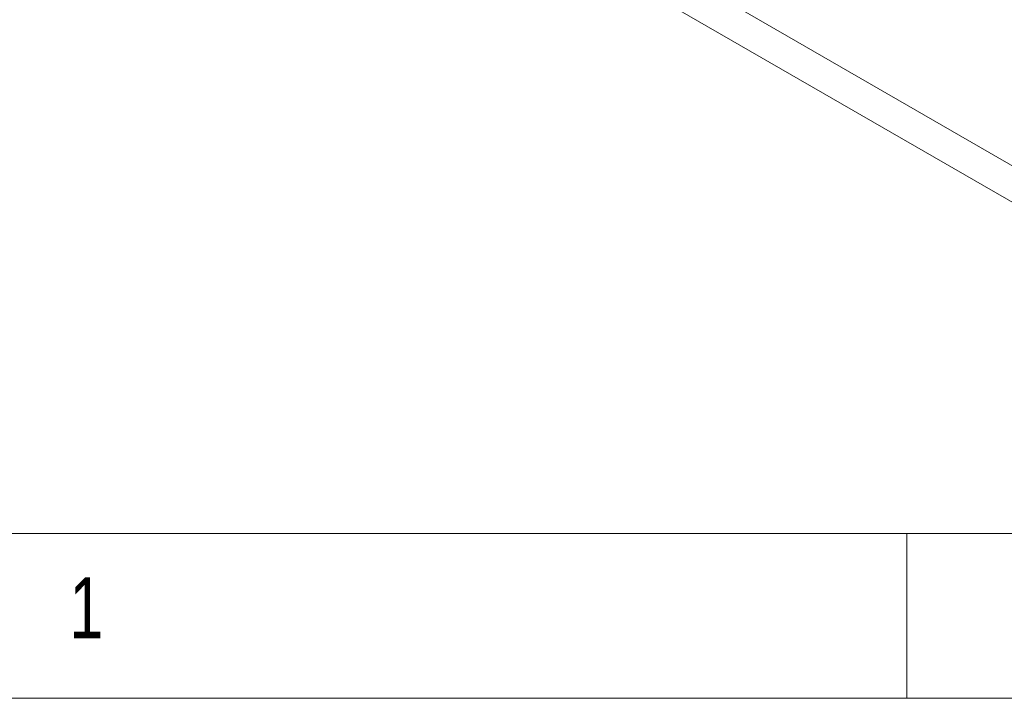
# Model space of a CAD drawing. Header units: inches. Extents: x 0.2 to 16.3, y 0.2 to 11.5.
# Tile 5 of 35: x 1.3 to 2.5, y 0.2 to 1. Entities that reach past the tile are written whole.
import ezdxf

# ---------------------------------------------------------------- set-up
doc = ezdxf.new("R2010")
doc.units = ezdxf.units.IN
doc.header["$MEASUREMENT"] = 0
doc.styles.add('SLDTEXTSTYLE0', font='TXT', dxfattribs={"width": 0.75})

msp = doc.modelspace()

# ---------------------------------------------------------------- linework, layer by layer
at = {"color": 7, "linetype": 'Continuous', "lineweight": 15}
for p, q in [((0.5992, 1.9237), (2.9562, 0.5631)), ((0.5992, 1.8802), (2.9562, 0.5195)), ((2.6953, 0.7137), (0.8601, 1.7731))]:
    msp.add_line(p, q, dxfattribs=at)
at = {"color": 7, "linetype": 'Continuous', "lineweight": 0}
for p, q in [((0.3937, 0.3937), (8.9685, 0.3937)), ((2.3622, 0.1969), (2.3622, 0.3937)), ((0.1969, 0.1969), (16.3386, 0.1969))]:
    msp.add_line(p, q, dxfattribs=at)

# ---------------------------------------------------------------- texts
at = {"color": 7, "linetype": 'Continuous', "lineweight": 0, "insert": (1.3615, 0.3413), "char_height": 0.0729, "attachment_point": 1, "style": 'SLDTEXTSTYLE0'}
msp.add_mtext('1', dxfattribs=at)

doc.saveas('drawing.dxf')
